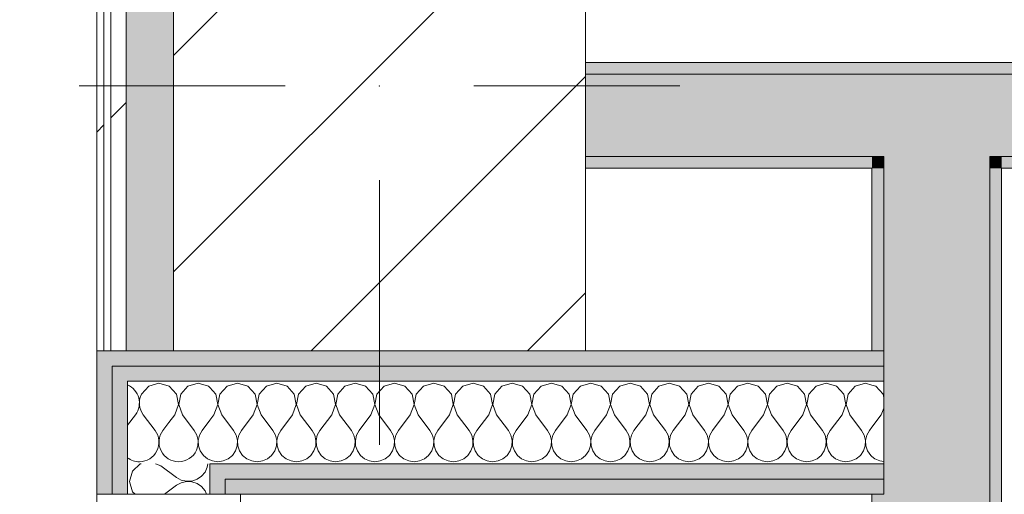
# Model space of a CAD drawing. Header units: millimetres. Extents: x -28277 to 305935, y -19284 to 4746.
# Tile 255 of 256: x 190130 to 190966, y -12561 to -12158. Entities that reach past the tile are written whole.
import ezdxf

# ---------------------------------------------------------------- set-up
doc = ezdxf.new("R2010")
doc.units = ezdxf.units.MM
doc.header["$MEASUREMENT"] = 0
doc.linetypes.add('Wipeout_Contour', pattern=[1000, 0, -1000])
for name, color, linetype in [('10_ESTR_Pilars', 7, 'Continuous'), ('12_FAÇ_Façana', 7, 'Continuous'), ('Nuevo_08_E_Envans secs', 7, 'Continuous'), ('Nuevo_Puertas Archicad', 7, 'Continuous')]:
    doc.layers.add(name, color=color, linetype=linetype)
for name, color, linetype, lineweight in [('10_ESTR_Pilars_Pluma_Nº__20', 1, 'Continuous', 5), ('10_ESTR_Pilars_Pluma_Nº__28', 7, 'Continuous', 20), ('10_ESTR_Pilars_Pluma_Nº__42', 8, 'Continuous', 25), ('12_FAÇ_Façana_Pluma_Nº__7', 7, 'Continuous', 5), ('Nuevo_08_E_Envans secs_Pluma_Nº__1', 7, 'Continuous', 5), ('Nuevo_08_E_Envans secs_Pluma_Nº__20', 1, 'Continuous', 5), ('Nuevo_12_FAÇ_Façana_Pluma_Nº__1', 7, 'Continuous', 5), ('Nuevo_Puertas Archicad_Pluma_Nº__1', 7, 'Continuous', 5), ('Nuevo_Puertas Archicad_Pluma_Nº__20', 1, 'Continuous', 5)]:
    doc.layers.add(name, color=color, linetype=linetype, lineweight=lineweight)
for name, color, linetype, lineweight, true_color in [('12_FAÇ_Façana_Pluma_Nº__102', 7, 'Continuous', 5, 0xcccccc), ('12_FAÇ_Façana_Pluma_Nº__176', 7, 'Continuous', 15, 0x93a0c6), ('Nuevo_08_E_Envans secs_Pluma_Nº__102', 7, 'Continuous', 5, 0xcccccc), ('Nuevo_08_E_Envans secs_Pluma_Nº__171', 171, 'Continuous', 13, 0xaaaaff), ('Nuevo_08_E_Envans secs_Pluma_Nº__177', 7, 'Continuous', 15, 0xf7e046), ('Nuevo_Puertas Archicad_Pluma_Nº__3', 7, 'Continuous', 5, 0xa4a4a4)]:
    doc.layers.add(name, color=color, linetype=linetype, lineweight=lineweight, true_color=true_color)
pattern_1 = [(45, (184431.64, 0), (-367.696, 367.696), [390, -130]), (45, (184431.64, 367.7), (-367.696, 367.696), [390, -130])]

# ---------------------------------------------------------------- blocks, each defined once
blk = doc.blocks.new('Muro_108_7', base_point=(190853.75, -16633.98))
at = {"layer": '12_FAÇ_Façana_Pluma_Nº__102', "linetype": 'Continuous', "lineweight": 0, "true_color": 0xe5e5e5}
for points in [[(190863.75, -12283.98), (190953.75, -12283.98), (190953.75, -12273.98), (190863.75, -12273.98)], [(190953.75, -16633.98), (190953.75, -12283.98), (190863.75, -12283.98), (190863.75, -16633.98)]]:
    blk.add_hatch(color=254, dxfattribs=at).paths.add_polyline_path(points)
at = {"layer": '12_FAÇ_Façana_Pluma_Nº__176', "linetype": 'Continuous', "lineweight": 0, "true_color": 0x495063}
for points in [[(190863.75, -12438.98), (190863.75, -12283.98), (190853.75, -12283.98), (190853.75, -12438.98)], [(190963.75, -16633.98), (190963.75, -12283.98), (190953.75, -12283.98), (190953.75, -16633.98)], [(190853.75, -12560.98), (190853.75, -14316.98), (190863.75, -14316.98), (190863.75, -12560.98)]]:
    blk.add_hatch(color=251, dxfattribs=at).paths.add_polyline_path(points)
at = {"layer": '12_FAÇ_Façana_Pluma_Nº__7', "color": 7, "linetype": 'Continuous', "lineweight": 5}
for p, q in [((190863.75, -12273.98), (190863.75, -12283.98)), ((190953.75, -12283.98), (190953.75, -12273.98)), ((190863.75, -12283.98), (190863.75, -12438.98)), ((190953.75, -16633.98), (190953.75, -12283.98)), ((190863.75, -12451.98), (190863.75, -12438.98)), ((190863.75, -12464.98), (190863.75, -12451.98)), ((190863.75, -12534.98), (190863.75, -12464.98)), ((190863.75, -12547.98), (190863.75, -12534.98)), ((190863.75, -12560.98), (190863.75, -12547.98))]:
    blk.add_line(p, q, dxfattribs=at)
at = {"layer": '12_FAÇ_Façana_Pluma_Nº__7', "color": 7, "linetype": 'Continuous', "lineweight": 5, "flags": 128}
for points in [[(190853.75, -12283.98), (190853.75, -12438.98)], [(190963.75, -16633.98), (190963.75, -12283.98)], [(190853.75, -12560.98), (190853.75, -14316.98)]]:
    blk.add_lwpolyline(points, dxfattribs=at)
at = {"layer": 'Nuevo_12_FAÇ_Façana_Pluma_Nº__1', "color": 7, "linetype": 'Continuous', "lineweight": 5}
for p, q in [((190863.75, -12438.98), (190853.75, -12438.98)), ((190853.75, -12560.98), (190863.75, -12560.98))]:
    blk.add_line(p, q, dxfattribs=at)
blk = doc.blocks.new('Muro_112_7', base_point=(191213.75, -12193.98))
at = {"layer": '12_FAÇ_Façana_Pluma_Nº__102', "linetype": 'Continuous', "lineweight": 0, "true_color": 0xe5e5e5}
for points in [[(190863.75, -12203.98), (190610.53, -12203.98), (190610.53, -12273.98), (190863.75, -12273.98)], [(190863.75, -12273.98), (190953.75, -12273.98), (190953.75, -12203.98), (190863.75, -12203.98)], [(191133.75, -12203.98), (190953.75, -12203.98), (190953.75, -12273.98), (191133.75, -12273.98)]]:
    blk.add_hatch(color=254, dxfattribs=at).paths.add_polyline_path(points)
at = {"layer": '12_FAÇ_Façana_Pluma_Nº__176', "linetype": 'Continuous', "lineweight": 0, "true_color": 0x495063}
for points in [[(191123.75, -12193.98), (190610.53, -12193.98), (190610.53, -12203.98), (191123.75, -12203.98)], [(190853.75, -12273.98), (190610.53, -12273.98), (190610.53, -12283.98), (190853.75, -12283.98)], [(190853.75, -12283.98), (190863.75, -12283.98), (190863.75, -12273.98), (190853.75, -12273.98)], [(190953.75, -12283.98), (190963.75, -12283.98), (190963.75, -12273.98), (190953.75, -12273.98)], [(191203.75, -12273.98), (190963.75, -12273.98), (190963.75, -12283.98), (191203.75, -12283.98)]]:
    blk.add_hatch(color=251, dxfattribs=at).paths.add_polyline_path(points)
at = {"layer": '12_FAÇ_Façana_Pluma_Nº__7', "color": 7, "linetype": 'Continuous', "lineweight": 5}
for p, q in [((190863.75, -12203.98), (190610.53, -12203.98)), ((190953.75, -12203.98), (190863.75, -12203.98)), ((191123.75, -12203.98), (190953.75, -12203.98)), ((191123.75, -12203.98), (191133.75, -12203.98)), ((190610.53, -12273.98), (190863.75, -12273.98)), ((190863.75, -12273.98), (190863.75, -12283.98)), ((190953.75, -12283.98), (190953.75, -12273.98)), ((190953.75, -12273.98), (191133.75, -12273.98)), ((191133.75, -12273.98), (191203.75, -12273.98))]:
    blk.add_line(p, q, dxfattribs=at)
at = {"layer": '12_FAÇ_Façana_Pluma_Nº__7', "color": 7, "linetype": 'Continuous', "lineweight": 5, "flags": 128}
for points in [[(191123.75, -12193.98), (190610.53, -12193.98)], [(190610.53, -12283.98), (190853.75, -12283.98)], [(190963.75, -12283.98), (191203.75, -12283.98)]]:
    blk.add_lwpolyline(points, dxfattribs=at)
blk = doc.blocks.new('*X366', base_point=(184431.64, 0))
at = {"layer": 'Nuevo_08_E_Envans secs_Pluma_Nº__102', "linetype": 'Continuous', "lineweight": 5, "true_color": 0xcccccc}
blk.add_hatch(color=254, dxfattribs=at).paths.add_polyline_path([(190220.53, -12044.98), (190260.53, -12044.98), (190260.53, -12031.98), (190220.53, -12031.98)])
blk = doc.blocks.new('*X367', base_point=(184431.64, 0))
at = {"layer": 'Nuevo_08_E_Envans secs_Pluma_Nº__102', "linetype": 'Continuous', "lineweight": 5, "true_color": 0xcccccc}
blk.add_hatch(color=254, dxfattribs=at).paths.add_polyline_path([(190220.53, -12057.98), (190260.53, -12057.98), (190260.53, -12044.98), (190220.53, -12044.98)])
blk = doc.blocks.new('*X368', base_point=(184431.64, 0))
at = {"layer": 'Nuevo_08_E_Envans secs_Pluma_Nº__102', "linetype": 'Continuous', "lineweight": 5, "true_color": 0xcccccc}
blk.add_hatch(color=254, dxfattribs=at).paths.add_polyline_path([(190220.53, -12063.98), (190260.53, -12063.98), (190260.53, -12057.98), (190220.53, -12057.98)])
blk = doc.blocks.new('*X369', base_point=(184431.64, 0))
at = {"layer": 'Nuevo_08_E_Envans secs_Pluma_Nº__102', "linetype": 'Continuous', "lineweight": 5, "true_color": 0xcccccc}
blk.add_hatch(color=254, dxfattribs=at).paths.add_polyline_path([(190220.53, -12069.98), (190260.53, -12069.98), (190260.53, -12063.98), (190220.53, -12063.98)])
blk = doc.blocks.new('*X370', base_point=(184431.64, 0))
at = {"layer": 'Nuevo_08_E_Envans secs_Pluma_Nº__102', "linetype": 'Continuous', "lineweight": 5, "true_color": 0xcccccc}
blk.add_hatch(color=254, dxfattribs=at).paths.add_polyline_path([(190220.53, -11988.98), (190220.53, -12438.98), (190260.53, -12438.98), (190260.53, -11988.98)])
blk = doc.blocks.new('Muro_123_7', base_point=(190260.53, -11988.98))
at = {"layer": 'Nuevo_08_E_Envans secs', "color": 7, "lineweight": 20}
for name in ['*X366', '*X367', '*X368']:
    blk.add_blockref(name, (184431.64, 0), dxfattribs=at)
at = {"color": 254, "linetype": 'Wipeout_Contour', "lineweight": 0, "ltscale": 762361.741853}
blk.add_wipeout([(190195.53, -11988.98), (190195.53, -12438.98), (190201.53, -12438.98), (190201.53, -11988.98)], dxfattribs=at).dxf.layer = 'Nuevo_08_E_Envans secs'
at = {"layer": 'Nuevo_08_E_Envans secs_Pluma_Nº__171', "linetype": 'Continuous', "lineweight": 13, "true_color": 0xaaaaff}
h = blk.add_hatch(dxfattribs=at)
h.set_pattern_fill('Panellat_HPL_0007', color=161, style=0, pattern_type=2)
h.set_pattern_definition(pattern_1)
h.paths.add_polyline_path([(190195.53, -11988.98), (190195.53, -12438.98), (190201.53, -12438.98), (190201.53, -11988.98)])
at = {"layer": 'Nuevo_08_E_Envans secs_Pluma_Nº__1', "color": 7, "linetype": 'Continuous', "lineweight": 5}
for p, q in [((190201.53, -11988.98), (190201.53, -12438.98)), ((190201.53, -12063.98), (190201.53, -12069.98))]:
    blk.add_line(p, q, dxfattribs=at)
at = {"layer": 'Nuevo_08_E_Envans secs_Pluma_Nº__1', "color": 7, "linetype": 'Continuous', "lineweight": 5, "flags": 128}
for points in [[(190195.53, -11988.98), (190195.53, -12438.98)], [(190195.53, -11988.98), (190201.53, -11988.98)], [(190195.53, -12438.98), (190201.53, -12438.98)]]:
    blk.add_lwpolyline(points, dxfattribs=at)
at = {"color": 254, "linetype": 'Wipeout_Contour', "lineweight": 0, "ltscale": 762384.113133}
blk.add_wipeout([(190207.53, -12063.98), (190220.53, -12063.98), (190220.53, -12057.98), (190207.53, -12057.98)], dxfattribs=at).dxf.layer = 'Nuevo_08_E_Envans secs'
at = {"layer": 'Nuevo_08_E_Envans secs_Pluma_Nº__177', "linetype": 'Continuous', "lineweight": 15, "true_color": 0xf7e046}
h = blk.add_hatch(dxfattribs=at)
h.set_pattern_fill('Panellat_HPL_0007', color=53, style=0, pattern_type=2)
h.set_pattern_definition(pattern_1)
h.paths.add_polyline_path([(190207.53, -12063.98), (190220.53, -12063.98), (190220.53, -12057.98), (190207.53, -12057.98)])
at = {"layer": 'Nuevo_08_E_Envans secs', "color": 7, "lineweight": 20}
blk.add_blockref('*X369', (184431.64, 0), dxfattribs=at)
at = {"color": 254, "linetype": 'Wipeout_Contour', "lineweight": 0, "ltscale": 762385.632236}
blk.add_wipeout([(190207.53, -12069.98), (190220.53, -12069.98), (190220.53, -12063.98), (190207.53, -12063.98)], dxfattribs=at).dxf.layer = 'Nuevo_08_E_Envans secs'
at = {"layer": 'Nuevo_08_E_Envans secs_Pluma_Nº__177', "linetype": 'Continuous', "lineweight": 15, "true_color": 0xf7e046}
h = blk.add_hatch(dxfattribs=at)
h.set_pattern_fill('Panellat_HPL_0007', color=53, style=0, pattern_type=2)
h.set_pattern_definition(pattern_1)
h.paths.add_polyline_path([(190207.53, -12069.98), (190220.53, -12069.98), (190220.53, -12063.98), (190207.53, -12063.98)])
at = {"color": 254, "linetype": 'Wipeout_Contour', "lineweight": 0, "ltscale": 762423.61438}
blk.add_wipeout([(190207.53, -11988.98), (190207.53, -12438.98), (190220.53, -12438.98), (190220.53, -11988.98)], dxfattribs=at).dxf.layer = 'Nuevo_08_E_Envans secs'
at = {"layer": 'Nuevo_08_E_Envans secs_Pluma_Nº__177', "linetype": 'Continuous', "lineweight": 15, "true_color": 0xf7e046}
h = blk.add_hatch(dxfattribs=at)
h.set_pattern_fill('Panellat_HPL_0007', color=53, style=0, pattern_type=2)
h.set_pattern_definition(pattern_1)
h.paths.add_polyline_path([(190207.53, -11988.98), (190207.53, -12438.98), (190220.53, -12438.98), (190220.53, -11988.98)])
at = {"layer": 'Nuevo_08_E_Envans secs_Pluma_Nº__1', "color": 7, "linetype": 'Continuous', "lineweight": 5}
for p, q in [((190207.53, -11988.98), (190207.53, -12438.98)), ((190220.53, -11988.98), (190220.53, -12438.98)), ((190220.53, -12031.98), (190220.53, -12044.98)), ((190220.53, -12044.98), (190220.53, -12057.98)), ((190207.53, -12057.98), (190207.53, -12063.98)), ((190207.53, -12063.98), (190207.53, -12069.98)), ((190220.53, -12057.98), (190220.53, -12063.98)), ((190220.53, -12063.98), (190220.53, -12069.98))]:
    blk.add_line(p, q, dxfattribs=at)
at = {"layer": 'Nuevo_08_E_Envans secs_Pluma_Nº__1', "color": 7, "linetype": 'Continuous', "lineweight": 5, "flags": 128}
for points in [[(190201.53, -11988.98), (190207.53, -11988.98)], [(190207.53, -11988.98), (190220.53, -11988.98)], [(190220.53, -11988.98), (190260.53, -11988.98)], [(190201.53, -12438.98), (190207.53, -12438.98)], [(190207.53, -12438.98), (190220.53, -12438.98)], [(190220.53, -12438.98), (190260.53, -12438.98)]]:
    blk.add_lwpolyline(points, dxfattribs=at)
at = {"layer": 'Nuevo_08_E_Envans secs', "color": 7, "lineweight": 20}
blk.add_blockref('*X370', (184431.64, 0), dxfattribs=at)
blk = doc.blocks.new('*X733', base_point=(184431.64, 0))
at = {"layer": 'Nuevo_08_E_Envans secs_Pluma_Nº__102', "color": 254, "linetype": 'Continuous', "lineweight": 5, "true_color": 0xcccccc}
for p, q in [((190228.31, -12493.31), (190221.53, -12502.34)), ((190234.98, -12493.31), (190244.98, -12506.64)), ((190256.6, -12500.04), (190251.64, -12506.64))]:
    blk.add_line(p, q, dxfattribs=at)
for centre, start, end in [((190214.98, -12483.31), 323.1301, 66.83006), ((190248.31, -12483.31), 155.98835, 216.8699), ((190231.64, -12516.64), 270, 36.8699), ((190264.98, -12516.64), 143.1301, 270), ((190264.98, -12516.64), 270, 335.4218), ((190231.64, -12516.64), 232.66024, 270)]:
    blk.add_arc(centre, 16.67, start, end, dxfattribs=at)
blk = doc.blocks.new('*X734', base_point=(184431.64, 0))
at = {"layer": 'Nuevo_08_E_Envans secs_Pluma_Nº__102', "color": 254, "linetype": 'Continuous', "lineweight": 5, "true_color": 0xcccccc}
for p, q in [((190857.07, -12469.13), (190853.75, -12468.19)), ((190863.22, -12475.86), (190857.07, -12469.13)), ((190863.75, -12478.67), (190863.22, -12475.86)), ((190861.64, -12493.31), (190863.75, -12487.83)), ((190861.64, -12493.31), (190853.75, -12503.83)), ((190853.75, -12528.78), (190856.21, -12530.82)), ((190856.21, -12530.82), (190860.42, -12532.67)), ((190860.42, -12532.67), (190863.75, -12533.14))]:
    blk.add_line(p, q, dxfattribs=at)
blk = doc.blocks.new('*X735', base_point=(184431.64, 0))
at = {"layer": 'Nuevo_08_E_Envans secs_Pluma_Nº__102', "color": 254, "linetype": 'Continuous', "lineweight": 5, "true_color": 0xcccccc}
for p, q in [((190296.55, -12475.86), (190291.53, -12470.37)), ((190306.21, -12469.13), (190300.07, -12475.86)), ((190314.98, -12466.64), (190306.21, -12469.13)), ((190323.74, -12469.13), (190314.98, -12466.64)), ((190329.88, -12475.86), (190323.74, -12469.13)), ((190339.55, -12469.13), (190333.4, -12475.86)), ((190348.31, -12466.64), (190339.55, -12469.13)), ((190357.07, -12469.13), (190348.31, -12466.64)), ((190363.22, -12475.86), (190357.07, -12469.13)), ((190372.88, -12469.13), (190366.74, -12475.86)), ((190381.64, -12466.64), (190372.88, -12469.13)), ((190390.41, -12469.13), (190381.64, -12466.64)), ((190396.55, -12475.86), (190390.41, -12469.13)), ((190406.21, -12469.13), (190400.07, -12475.86)), ((190414.98, -12466.64), (190406.21, -12469.13)), ((190423.74, -12469.13), (190414.98, -12466.64)), ((190429.88, -12475.86), (190423.74, -12469.13)), ((190439.55, -12469.13), (190433.4, -12475.86)), ((190448.31, -12466.64), (190439.55, -12469.13)), ((190457.07, -12469.13), (190448.31, -12466.64)), ((190463.22, -12475.86), (190457.07, -12469.13)), ((190472.88, -12469.13), (190466.74, -12475.86)), ((190481.64, -12466.64), (190472.88, -12469.13)), ((190490.41, -12469.13), (190481.64, -12466.64)), ((190496.55, -12475.86), (190490.41, -12469.13)), ((190506.21, -12469.13), (190500.07, -12475.86)), ((190514.98, -12466.64), (190506.21, -12469.13)), ((190523.74, -12469.13), (190514.98, -12466.64)), ((190529.88, -12475.86), (190523.74, -12469.13)), ((190539.55, -12469.13), (190533.4, -12475.86)), ((190548.31, -12466.64), (190539.55, -12469.13)), ((190557.07, -12469.13), (190548.31, -12466.64)), ((190563.22, -12475.86), (190557.07, -12469.13)), ((190572.88, -12469.13), (190566.74, -12475.86)), ((190581.64, -12466.64), (190572.88, -12469.13)), ((190590.41, -12469.13), (190581.64, -12466.64)), ((190596.55, -12475.86), (190590.41, -12469.13)), ((190606.21, -12469.13), (190600.07, -12475.86)), ((190614.98, -12466.64), (190606.21, -12469.13)), ((190623.74, -12469.13), (190614.98, -12466.64)), ((190629.88, -12475.86), (190623.74, -12469.13)), ((190639.55, -12469.13), (190633.4, -12475.86)), ((190648.31, -12466.64), (190639.55, -12469.13)), ((190657.07, -12469.13), (190648.31, -12466.64)), ((190663.22, -12475.86), (190657.07, -12469.13)), ((190672.88, -12469.13), (190666.74, -12475.86)), ((190681.64, -12466.64), (190672.88, -12469.13)), ((190690.41, -12469.13), (190681.64, -12466.64)), ((190696.55, -12475.86), (190690.41, -12469.13)), ((190706.21, -12469.13), (190700.07, -12475.86)), ((190714.98, -12466.64), (190706.21, -12469.13)), ((190723.74, -12469.13), (190714.98, -12466.64)), ((190729.88, -12475.86), (190723.74, -12469.13)), ((190739.55, -12469.13), (190733.4, -12475.86)), ((190748.31, -12466.64), (190739.55, -12469.13)), ((190757.07, -12469.13), (190748.31, -12466.64)), ((190763.22, -12475.86), (190757.07, -12469.13)), ((190772.88, -12469.13), (190766.74, -12475.86)), ((190781.64, -12466.64), (190772.88, -12469.13)), ((190790.41, -12469.13), (190781.64, -12466.64)), ((190796.55, -12475.86), (190790.41, -12469.13)), ((190806.21, -12469.13), (190800.07, -12475.86)), ((190814.98, -12466.64), (190806.21, -12469.13)), ((190823.74, -12469.13), (190814.98, -12466.64)), ((190829.88, -12475.86), (190823.74, -12469.13)), ((190839.55, -12469.13), (190833.4, -12475.86)), ((190848.31, -12466.64), (190839.55, -12469.13)), ((190853.75, -12468.19), (190848.31, -12466.64)), ((190298.24, -12484.81), (190296.55, -12475.86)), ((190300.07, -12475.86), (190298.38, -12484.81)), ((190331.58, -12484.81), (190329.88, -12475.86)), ((190333.4, -12475.86), (190331.71, -12484.81)), ((190364.91, -12484.81), (190363.22, -12475.86)), ((190366.74, -12475.86), (190365.04, -12484.81)), ((190398.24, -12484.81), (190396.55, -12475.86)), ((190400.07, -12475.86), (190398.38, -12484.81)), ((190431.58, -12484.81), (190429.88, -12475.86)), ((190433.4, -12475.86), (190431.71, -12484.81)), ((190464.91, -12484.81), (190463.22, -12475.86)), ((190466.74, -12475.86), (190465.04, -12484.81)), ((190498.24, -12484.81), (190496.55, -12475.86)), ((190500.07, -12475.86), (190498.38, -12484.81)), ((190531.58, -12484.81), (190529.88, -12475.86)), ((190533.4, -12475.86), (190531.71, -12484.81)), ((190564.91, -12484.81), (190563.22, -12475.86)), ((190566.74, -12475.86), (190565.04, -12484.81)), ((190598.24, -12484.81), (190596.55, -12475.86)), ((190600.07, -12475.86), (190598.38, -12484.81)), ((190631.58, -12484.81), (190629.88, -12475.86)), ((190633.4, -12475.86), (190631.71, -12484.81)), ((190664.91, -12484.81), (190663.22, -12475.86)), ((190666.74, -12475.86), (190665.04, -12484.81)), ((190698.24, -12484.81), (190696.55, -12475.86)), ((190700.07, -12475.86), (190698.38, -12484.81)), ((190731.58, -12484.81), (190729.88, -12475.86)), ((190733.4, -12475.86), (190731.71, -12484.81)), ((190764.91, -12484.81), (190763.22, -12475.86)), ((190766.74, -12475.86), (190765.04, -12484.81)), ((190798.24, -12484.81), (190796.55, -12475.86)), ((190800.07, -12475.86), (190798.38, -12484.81)), ((190831.58, -12484.81), (190829.88, -12475.86)), ((190833.4, -12475.86), (190831.71, -12484.81)), ((190294.98, -12493.31), (190298.24, -12484.81)), ((190298.38, -12484.81), (190301.64, -12493.31)), ((190328.31, -12493.31), (190331.58, -12484.81)), ((190331.71, -12484.81), (190334.98, -12493.31)), ((190361.64, -12493.31), (190364.91, -12484.81)), ((190365.04, -12484.81), (190368.31, -12493.31)), ((190394.98, -12493.31), (190398.24, -12484.81)), ((190398.38, -12484.81), (190401.64, -12493.31)), ((190428.31, -12493.31), (190431.58, -12484.81)), ((190431.71, -12484.81), (190434.98, -12493.31)), ((190461.64, -12493.31), (190464.91, -12484.81)), ((190465.04, -12484.81), (190468.31, -12493.31)), ((190494.98, -12493.31), (190498.24, -12484.81)), ((190498.38, -12484.81), (190501.64, -12493.31)), ((190528.31, -12493.31), (190531.58, -12484.81)), ((190531.71, -12484.81), (190534.98, -12493.31)), ((190561.64, -12493.31), (190564.91, -12484.81)), ((190565.04, -12484.81), (190568.31, -12493.31)), ((190594.98, -12493.31), (190598.24, -12484.81)), ((190598.38, -12484.81), (190601.64, -12493.31)), ((190628.31, -12493.31), (190631.58, -12484.81)), ((190631.71, -12484.81), (190634.98, -12493.31)), ((190661.64, -12493.31), (190664.91, -12484.81)), ((190665.04, -12484.81), (190668.31, -12493.31)), ((190694.98, -12493.31), (190698.24, -12484.81)), ((190698.38, -12484.81), (190701.64, -12493.31)), ((190728.31, -12493.31), (190731.58, -12484.81)), ((190731.71, -12484.81), (190734.98, -12493.31)), ((190761.64, -12493.31), (190764.91, -12484.81)), ((190765.04, -12484.81), (190768.31, -12493.31)), ((190794.98, -12493.31), (190798.24, -12484.81)), ((190798.38, -12484.81), (190801.64, -12493.31)), ((190828.31, -12493.31), (190831.58, -12484.81)), ((190831.71, -12484.81), (190834.98, -12493.31)), ((190294.98, -12493.31), (190291.53, -12497.9)), ((190301.64, -12493.31), (190311.64, -12506.64)), ((190328.31, -12493.31), (190318.31, -12506.64)), ((190334.98, -12493.31), (190344.98, -12506.64)), ((190361.64, -12493.31), (190351.64, -12506.64)), ((190368.31, -12493.31), (190378.31, -12506.64)), ((190394.98, -12493.31), (190384.98, -12506.64)), ((190401.64, -12493.31), (190411.64, -12506.64)), ((190428.31, -12493.31), (190418.31, -12506.64)), ((190434.98, -12493.31), (190444.98, -12506.64)), ((190461.64, -12493.31), (190451.64, -12506.64)), ((190468.31, -12493.31), (190478.31, -12506.64)), ((190494.98, -12493.31), (190484.98, -12506.64)), ((190501.64, -12493.31), (190511.64, -12506.64)), ((190528.31, -12493.31), (190518.31, -12506.64)), ((190534.98, -12493.31), (190544.98, -12506.64)), ((190561.64, -12493.31), (190551.64, -12506.64)), ((190568.31, -12493.31), (190578.31, -12506.64)), ((190594.98, -12493.31), (190584.98, -12506.64)), ((190601.64, -12493.31), (190611.64, -12506.64)), ((190628.31, -12493.31), (190618.31, -12506.64)), ((190634.98, -12493.31), (190644.98, -12506.64)), ((190661.64, -12493.31), (190651.64, -12506.64)), ((190668.31, -12493.31), (190678.31, -12506.64)), ((190694.98, -12493.31), (190684.98, -12506.64)), ((190701.64, -12493.31), (190711.64, -12506.64)), ((190728.31, -12493.31), (190718.31, -12506.64)), ((190734.98, -12493.31), (190744.98, -12506.64)), ((190761.64, -12493.31), (190751.64, -12506.64)), ((190768.31, -12493.31), (190778.31, -12506.64)), ((190794.98, -12493.31), (190784.98, -12506.64)), ((190801.64, -12493.31), (190811.64, -12506.64)), ((190828.31, -12493.31), (190818.31, -12506.64)), ((190834.98, -12493.31), (190844.98, -12506.64)), ((190313.87, -12510.67), (190311.64, -12506.64)), ((190318.31, -12506.64), (190316.08, -12510.67)), ((190347.2, -12510.67), (190344.98, -12506.64)), ((190351.64, -12506.64), (190349.42, -12510.67)), ((190380.54, -12510.67), (190378.31, -12506.64)), ((190384.98, -12506.64), (190382.75, -12510.67)), ((190413.87, -12510.67), (190411.64, -12506.64)), ((190418.31, -12506.64), (190416.08, -12510.67)), ((190447.2, -12510.67), (190444.98, -12506.64)), ((190451.64, -12506.64), (190449.42, -12510.67)), ((190480.54, -12510.67), (190478.31, -12506.64)), ((190484.98, -12506.64), (190482.75, -12510.67)), ((190513.87, -12510.67), (190511.64, -12506.64)), ((190518.31, -12506.64), (190516.08, -12510.67)), ((190547.2, -12510.67), (190544.98, -12506.64)), ((190551.64, -12506.64), (190549.42, -12510.67)), ((190580.54, -12510.67), (190578.31, -12506.64)), ((190584.98, -12506.64), (190582.75, -12510.67)), ((190613.87, -12510.67), (190611.64, -12506.64)), ((190618.31, -12506.64), (190616.08, -12510.67)), ((190647.2, -12510.67), (190644.98, -12506.64)), ((190651.64, -12506.64), (190649.42, -12510.67)), ((190680.54, -12510.67), (190678.31, -12506.64)), ((190684.98, -12506.64), (190682.75, -12510.67)), ((190713.87, -12510.67), (190711.64, -12506.64)), ((190718.31, -12506.64), (190716.08, -12510.67)), ((190747.2, -12510.67), (190744.98, -12506.64)), ((190751.64, -12506.64), (190749.42, -12510.67)), ((190780.54, -12510.67), (190778.31, -12506.64)), ((190784.98, -12506.64), (190782.75, -12510.67)), ((190813.87, -12510.67), (190811.64, -12506.64)), ((190818.31, -12506.64), (190816.08, -12510.67)), ((190847.2, -12510.67), (190844.98, -12506.64)), ((190851.64, -12506.64), (190849.42, -12510.67)), ((190853.75, -12503.83), (190851.64, -12506.64)), ((190314.91, -12515.15), (190313.87, -12510.67)), ((190314.69, -12519.74), (190314.91, -12515.15)), ((190316.08, -12510.67), (190315.04, -12515.15)), ((190315.04, -12515.15), (190315.27, -12519.74)), ((190348.24, -12515.15), (190347.2, -12510.67)), ((190348.02, -12519.74), (190348.24, -12515.15)), ((190349.42, -12510.67), (190348.38, -12515.15)), ((190348.38, -12515.15), (190348.6, -12519.74)), ((190381.58, -12515.15), (190380.54, -12510.67)), ((190381.35, -12519.74), (190381.58, -12515.15)), ((190382.75, -12510.67), (190381.71, -12515.15)), ((190381.71, -12515.15), (190381.93, -12519.74)), ((190414.91, -12515.15), (190413.87, -12510.67)), ((190414.69, -12519.74), (190414.91, -12515.15)), ((190416.08, -12510.67), (190415.04, -12515.15)), ((190415.04, -12515.15), (190415.27, -12519.74)), ((190448.24, -12515.15), (190447.2, -12510.67)), ((190448.02, -12519.74), (190448.24, -12515.15)), ((190449.42, -12510.67), (190448.38, -12515.15)), ((190448.38, -12515.15), (190448.6, -12519.74)), ((190481.58, -12515.15), (190480.54, -12510.67)), ((190481.35, -12519.74), (190481.58, -12515.15)), ((190482.75, -12510.67), (190481.71, -12515.15)), ((190481.71, -12515.15), (190481.93, -12519.74)), ((190514.91, -12515.15), (190513.87, -12510.67)), ((190514.69, -12519.74), (190514.91, -12515.15)), ((190516.08, -12510.67), (190515.04, -12515.15)), ((190515.04, -12515.15), (190515.27, -12519.74)), ((190548.24, -12515.15), (190547.2, -12510.67)), ((190548.02, -12519.74), (190548.24, -12515.15)), ((190549.42, -12510.67), (190548.38, -12515.15)), ((190548.38, -12515.15), (190548.6, -12519.74)), ((190581.58, -12515.15), (190580.54, -12510.67)), ((190581.35, -12519.74), (190581.58, -12515.15)), ((190582.75, -12510.67), (190581.71, -12515.15)), ((190581.71, -12515.15), (190581.93, -12519.74)), ((190614.91, -12515.15), (190613.87, -12510.67)), ((190614.69, -12519.74), (190614.91, -12515.15)), ((190616.08, -12510.67), (190615.04, -12515.15)), ((190615.04, -12515.15), (190615.27, -12519.74)), ((190648.24, -12515.15), (190647.2, -12510.67)), ((190648.02, -12519.74), (190648.24, -12515.15)), ((190649.42, -12510.67), (190648.38, -12515.15)), ((190648.38, -12515.15), (190648.6, -12519.74)), ((190681.58, -12515.15), (190680.54, -12510.67)), ((190681.35, -12519.74), (190681.58, -12515.15)), ((190682.75, -12510.67), (190681.71, -12515.15)), ((190681.71, -12515.15), (190681.93, -12519.74)), ((190714.91, -12515.15), (190713.87, -12510.67)), ((190714.69, -12519.74), (190714.91, -12515.15)), ((190716.08, -12510.67), (190715.04, -12515.15)), ((190715.04, -12515.15), (190715.27, -12519.74)), ((190748.24, -12515.15), (190747.2, -12510.67)), ((190748.02, -12519.74), (190748.24, -12515.15)), ((190749.42, -12510.67), (190748.38, -12515.15)), ((190748.38, -12515.15), (190748.6, -12519.74)), ((190781.58, -12515.15), (190780.54, -12510.67)), ((190781.35, -12519.74), (190781.58, -12515.15)), ((190782.75, -12510.67), (190781.71, -12515.15)), ((190781.71, -12515.15), (190781.93, -12519.74)), ((190814.91, -12515.15), (190813.87, -12510.67)), ((190814.69, -12519.74), (190814.91, -12515.15)), ((190816.08, -12510.67), (190815.04, -12515.15)), ((190815.04, -12515.15), (190815.27, -12519.74)), ((190848.24, -12515.15), (190847.2, -12510.67)), ((190848.02, -12519.74), (190848.24, -12515.15)), ((190849.42, -12510.67), (190848.38, -12515.15)), ((190848.38, -12515.15), (190848.6, -12519.74)), ((190310.61, -12527.89), (190313.22, -12524.1)), ((190313.22, -12524.1), (190314.69, -12519.74)), ((190315.27, -12519.74), (190316.74, -12524.1)), ((190316.74, -12524.1), (190319.34, -12527.89)), ((190343.95, -12527.89), (190346.55, -12524.1)), ((190346.55, -12524.1), (190348.02, -12519.74)), ((190348.6, -12519.74), (190350.07, -12524.1)), ((190350.07, -12524.1), (190352.67, -12527.89)), ((190377.28, -12527.89), (190379.88, -12524.1)), ((190379.88, -12524.1), (190381.35, -12519.74)), ((190381.93, -12519.74), (190383.4, -12524.1)), ((190383.4, -12524.1), (190386.01, -12527.89)), ((190410.61, -12527.89), (190413.22, -12524.1)), ((190413.22, -12524.1), (190414.69, -12519.74)), ((190415.27, -12519.74), (190416.74, -12524.1)), ((190416.74, -12524.1), (190419.34, -12527.89)), ((190443.95, -12527.89), (190446.55, -12524.1)), ((190446.55, -12524.1), (190448.02, -12519.74)), ((190448.6, -12519.74), (190450.07, -12524.1)), ((190450.07, -12524.1), (190452.67, -12527.89)), ((190477.28, -12527.89), (190479.88, -12524.1)), ((190479.88, -12524.1), (190481.35, -12519.74)), ((190481.93, -12519.74), (190483.4, -12524.1)), ((190483.4, -12524.1), (190486.01, -12527.89)), ((190510.61, -12527.89), (190513.22, -12524.1)), ((190513.22, -12524.1), (190514.69, -12519.74)), ((190515.27, -12519.74), (190516.74, -12524.1)), ((190516.74, -12524.1), (190519.34, -12527.89)), ((190543.95, -12527.89), (190546.55, -12524.1)), ((190546.55, -12524.1), (190548.02, -12519.74)), ((190548.6, -12519.74), (190550.07, -12524.1)), ((190550.07, -12524.1), (190552.67, -12527.89)), ((190577.28, -12527.89), (190579.88, -12524.1)), ((190579.88, -12524.1), (190581.35, -12519.74)), ((190581.93, -12519.74), (190583.4, -12524.1)), ((190583.4, -12524.1), (190586.01, -12527.89)), ((190610.61, -12527.89), (190613.22, -12524.1)), ((190613.22, -12524.1), (190614.69, -12519.74)), ((190615.27, -12519.74), (190616.74, -12524.1)), ((190616.74, -12524.1), (190619.34, -12527.89)), ((190643.95, -12527.89), (190646.55, -12524.1)), ((190646.55, -12524.1), (190648.02, -12519.74)), ((190648.6, -12519.74), (190650.07, -12524.1)), ((190650.07, -12524.1), (190652.67, -12527.89)), ((190677.28, -12527.89), (190679.88, -12524.1)), ((190679.88, -12524.1), (190681.35, -12519.74)), ((190681.93, -12519.74), (190683.4, -12524.1)), ((190683.4, -12524.1), (190686.01, -12527.89)), ((190710.61, -12527.89), (190713.22, -12524.1)), ((190713.22, -12524.1), (190714.69, -12519.74)), ((190715.27, -12519.74), (190716.74, -12524.1)), ((190716.74, -12524.1), (190719.34, -12527.89)), ((190743.95, -12527.89), (190746.55, -12524.1)), ((190746.55, -12524.1), (190748.02, -12519.74)), ((190748.6, -12519.74), (190750.07, -12524.1)), ((190750.07, -12524.1), (190752.67, -12527.89)), ((190777.28, -12527.89), (190779.88, -12524.1)), ((190779.88, -12524.1), (190781.35, -12519.74)), ((190781.93, -12519.74), (190783.4, -12524.1)), ((190783.4, -12524.1), (190786.01, -12527.89)), ((190810.61, -12527.89), (190813.22, -12524.1)), ((190813.22, -12524.1), (190814.69, -12519.74)), ((190815.27, -12519.74), (190816.74, -12524.1)), ((190816.74, -12524.1), (190819.34, -12527.89)), ((190843.95, -12527.89), (190846.55, -12524.1)), ((190846.55, -12524.1), (190848.02, -12519.74)), ((190848.6, -12519.74), (190850.07, -12524.1)), ((190850.07, -12524.1), (190852.67, -12527.89)), ((190291.53, -12531.7), (190293.76, -12532.67)), ((190293.76, -12532.67), (190298.31, -12533.31)), ((190298.31, -12533.31), (190302.86, -12532.67)), ((190302.86, -12532.67), (190307.07, -12530.82)), ((190307.07, -12530.82), (190310.61, -12527.89)), ((190319.34, -12527.89), (190322.88, -12530.82)), ((190322.88, -12530.82), (190327.09, -12532.67)), ((190327.09, -12532.67), (190331.64, -12533.31)), ((190331.64, -12533.31), (190336.2, -12532.67)), ((190336.2, -12532.67), (190340.41, -12530.82)), ((190340.41, -12530.82), (190343.95, -12527.89)), ((190352.67, -12527.89), (190356.21, -12530.82)), ((190356.21, -12530.82), (190360.42, -12532.67)), ((190360.42, -12532.67), (190364.98, -12533.31)), ((190364.98, -12533.31), (190369.53, -12532.67)), ((190369.53, -12532.67), (190373.74, -12530.82)), ((190373.74, -12530.82), (190377.28, -12527.89)), ((190386.01, -12527.89), (190389.55, -12530.82)), ((190389.55, -12530.82), (190393.76, -12532.67)), ((190393.76, -12532.67), (190398.31, -12533.31)), ((190398.31, -12533.31), (190402.86, -12532.67)), ((190402.86, -12532.67), (190407.07, -12530.82)), ((190407.07, -12530.82), (190410.61, -12527.89)), ((190419.34, -12527.89), (190422.88, -12530.82)), ((190422.88, -12530.82), (190427.09, -12532.67)), ((190427.09, -12532.67), (190431.64, -12533.31)), ((190431.64, -12533.31), (190436.2, -12532.67)), ((190436.2, -12532.67), (190440.41, -12530.82)), ((190440.41, -12530.82), (190443.95, -12527.89)), ((190452.67, -12527.89), (190456.21, -12530.82)), ((190456.21, -12530.82), (190460.42, -12532.67)), ((190460.42, -12532.67), (190464.98, -12533.31)), ((190464.98, -12533.31), (190469.53, -12532.67)), ((190469.53, -12532.67), (190473.74, -12530.82)), ((190473.74, -12530.82), (190477.28, -12527.89)), ((190486.01, -12527.89), (190489.55, -12530.82)), ((190489.55, -12530.82), (190493.76, -12532.67)), ((190493.76, -12532.67), (190498.31, -12533.31)), ((190498.31, -12533.31), (190502.86, -12532.67)), ((190502.86, -12532.67), (190507.07, -12530.82)), ((190507.07, -12530.82), (190510.61, -12527.89)), ((190519.34, -12527.89), (190522.88, -12530.82)), ((190522.88, -12530.82), (190527.09, -12532.67)), ((190527.09, -12532.67), (190531.64, -12533.31)), ((190531.64, -12533.31), (190536.2, -12532.67)), ((190536.2, -12532.67), (190540.41, -12530.82)), ((190540.41, -12530.82), (190543.95, -12527.89)), ((190552.67, -12527.89), (190556.21, -12530.82)), ((190556.21, -12530.82), (190560.42, -12532.67)), ((190560.42, -12532.67), (190564.98, -12533.31)), ((190564.98, -12533.31), (190569.53, -12532.67)), ((190569.53, -12532.67), (190573.74, -12530.82)), ((190573.74, -12530.82), (190577.28, -12527.89)), ((190586.01, -12527.89), (190589.55, -12530.82)), ((190589.55, -12530.82), (190593.76, -12532.67)), ((190593.76, -12532.67), (190598.31, -12533.31)), ((190598.31, -12533.31), (190602.86, -12532.67)), ((190602.86, -12532.67), (190607.07, -12530.82)), ((190607.07, -12530.82), (190610.61, -12527.89)), ((190619.34, -12527.89), (190622.88, -12530.82)), ((190622.88, -12530.82), (190627.09, -12532.67)), ((190627.09, -12532.67), (190631.64, -12533.31)), ((190631.64, -12533.31), (190636.2, -12532.67)), ((190636.2, -12532.67), (190640.41, -12530.82)), ((190640.41, -12530.82), (190643.95, -12527.89)), ((190652.67, -12527.89), (190656.21, -12530.82)), ((190656.21, -12530.82), (190660.42, -12532.67)), ((190660.42, -12532.67), (190664.98, -12533.31)), ((190664.98, -12533.31), (190669.53, -12532.67)), ((190669.53, -12532.67), (190673.74, -12530.82)), ((190673.74, -12530.82), (190677.28, -12527.89)), ((190686.01, -12527.89), (190689.55, -12530.82)), ((190689.55, -12530.82), (190693.76, -12532.67)), ((190693.76, -12532.67), (190698.31, -12533.31)), ((190698.31, -12533.31), (190702.86, -12532.67)), ((190702.86, -12532.67), (190707.07, -12530.82)), ((190707.07, -12530.82), (190710.61, -12527.89)), ((190719.34, -12527.89), (190722.88, -12530.82)), ((190722.88, -12530.82), (190727.09, -12532.67)), ((190727.09, -12532.67), (190731.64, -12533.31)), ((190731.64, -12533.31), (190736.2, -12532.67)), ((190736.2, -12532.67), (190740.41, -12530.82)), ((190740.41, -12530.82), (190743.95, -12527.89)), ((190752.67, -12527.89), (190756.21, -12530.82)), ((190756.21, -12530.82), (190760.42, -12532.67)), ((190760.42, -12532.67), (190764.98, -12533.31)), ((190764.98, -12533.31), (190769.53, -12532.67)), ((190769.53, -12532.67), (190773.74, -12530.82)), ((190773.74, -12530.82), (190777.28, -12527.89)), ((190786.01, -12527.89), (190789.55, -12530.82)), ((190789.55, -12530.82), (190793.76, -12532.67)), ((190793.76, -12532.67), (190798.31, -12533.31)), ((190798.31, -12533.31), (190802.86, -12532.67)), ((190802.86, -12532.67), (190807.07, -12530.82)), ((190807.07, -12530.82), (190810.61, -12527.89)), ((190819.34, -12527.89), (190822.88, -12530.82)), ((190822.88, -12530.82), (190827.09, -12532.67)), ((190827.09, -12532.67), (190831.64, -12533.31)), ((190831.64, -12533.31), (190836.2, -12532.67)), ((190836.2, -12532.67), (190840.41, -12530.82)), ((190840.41, -12530.82), (190843.95, -12527.89)), ((190852.67, -12527.89), (190853.75, -12528.78))]:
    blk.add_line(p, q, dxfattribs=at)
blk = doc.blocks.new('*X736', base_point=(184431.64, 0))
at = {"layer": 'Nuevo_08_E_Envans secs_Pluma_Nº__102', "color": 254, "linetype": 'Continuous', "lineweight": 5, "true_color": 0xcccccc}
for p, q in [((190239.55, -12469.13), (190233.4, -12475.86)), ((190248.31, -12466.64), (190239.55, -12469.13)), ((190257.07, -12469.13), (190248.31, -12466.64)), ((190263.22, -12475.86), (190257.07, -12469.13)), ((190272.88, -12469.13), (190266.74, -12475.86)), ((190281.64, -12466.64), (190272.88, -12469.13)), ((190290.41, -12469.13), (190281.64, -12466.64)), ((190291.53, -12470.37), (190290.41, -12469.13)), ((190233.4, -12475.86), (190233.25, -12476.69)), ((190264.91, -12484.81), (190263.22, -12475.86)), ((190266.74, -12475.86), (190265.04, -12484.81)), ((190261.64, -12493.31), (190264.91, -12484.81)), ((190265.04, -12484.81), (190268.31, -12493.31)), ((190261.64, -12493.31), (190256.6, -12500.04)), ((190268.31, -12493.31), (190278.31, -12506.64)), ((190291.53, -12497.9), (190284.98, -12506.64)), ((190280.54, -12510.67), (190278.31, -12506.64)), ((190284.98, -12506.64), (190282.75, -12510.67)), ((190281.58, -12515.15), (190280.54, -12510.67)), ((190281.35, -12519.74), (190281.58, -12515.15)), ((190282.75, -12510.67), (190281.71, -12515.15)), ((190281.71, -12515.15), (190281.93, -12519.74)), ((190280.08, -12523.52), (190281.35, -12519.74)), ((190281.93, -12519.74), (190283.4, -12524.1)), ((190283.4, -12524.1), (190286.01, -12527.89)), ((190286.01, -12527.89), (190289.55, -12530.82)), ((190289.55, -12530.82), (190291.53, -12531.7))]:
    blk.add_line(p, q, dxfattribs=at)
blk = doc.blocks.new('Muro_206_7', base_point=(190853.75, -12560.98))
at = {"layer": 'Nuevo_08_E_Envans secs_Pluma_Nº__20', "linetype": 'Continuous', "lineweight": 5}
for points in [[(190208.53, -12451.98), (190195.53, -12438.98), (190195.53, -12451.98)], [(190208.53, -12438.98), (190195.53, -12438.98), (190208.53, -12451.98)], [(190208.53, -12451.98), (190853.75, -12451.98), (190853.75, -12438.98), (190208.53, -12438.98)], [(190853.75, -12438.98), (190853.75, -12451.98), (190863.75, -12451.98), (190863.75, -12438.98)], [(190221.53, -12464.98), (190208.53, -12451.98), (190208.53, -12464.98)], [(190221.53, -12451.98), (190208.53, -12451.98), (190221.53, -12464.98)], [(190221.53, -12464.98), (190853.75, -12464.98), (190853.75, -12451.98), (190221.53, -12451.98)], [(190853.75, -12451.98), (190853.75, -12464.98), (190863.75, -12464.98), (190863.75, -12451.98)], [(190304.53, -12547.98), (190291.53, -12534.98), (190291.53, -12547.98)], [(190304.53, -12534.98), (190291.53, -12534.98), (190304.53, -12547.98)], [(190304.53, -12547.98), (190853.75, -12547.98), (190853.75, -12534.98), (190304.53, -12534.98)], [(190853.75, -12534.98), (190853.75, -12547.98), (190863.75, -12547.98), (190863.75, -12534.98)], [(190317.53, -12560.98), (190304.53, -12547.98), (190304.53, -12560.98)], [(190317.53, -12547.98), (190304.53, -12547.98), (190317.53, -12560.98)], [(190317.53, -12560.98), (190853.75, -12560.98), (190853.75, -12547.98), (190317.53, -12547.98)], [(190853.75, -12547.98), (190853.75, -12560.98), (190863.75, -12560.98), (190863.75, -12547.98)]]:
    blk.add_hatch(color=1, dxfattribs=at).paths.add_polyline_path(points)
at = {"layer": '12_FAÇ_Façana_Pluma_Nº__7', "color": 7, "linetype": 'Continuous', "lineweight": 5}
for p, q in [((190863.75, -12451.98), (190863.75, -12438.98)), ((190863.75, -12464.98), (190863.75, -12451.98)), ((190863.75, -12534.98), (190863.75, -12464.98)), ((190863.75, -12547.98), (190863.75, -12534.98)), ((190863.75, -12560.98), (190863.75, -12547.98))]:
    blk.add_line(p, q, dxfattribs=at)
at = {"layer": 'Nuevo_08_E_Envans secs_Pluma_Nº__1', "color": 7, "linetype": 'Continuous', "lineweight": 5}
for p, q in [((190221.53, -12451.98), (190208.53, -12451.98)), ((190853.75, -12451.98), (190221.53, -12451.98)), ((190221.53, -12464.98), (190221.53, -12534.98)), ((190291.53, -12464.98), (190221.53, -12464.98)), ((190853.75, -12464.98), (190291.53, -12464.98)), ((190291.53, -12534.98), (190291.53, -12547.98)), ((190304.53, -12534.98), (190291.53, -12534.98)), ((190853.75, -12534.98), (190304.53, -12534.98)), ((190317.53, -12547.98), (190304.53, -12547.98)), ((190853.75, -12547.98), (190317.53, -12547.98))]:
    blk.add_line(p, q, dxfattribs=at)
at = {"layer": 'Nuevo_08_E_Envans secs_Pluma_Nº__1', "color": 7, "linetype": 'Continuous', "lineweight": 5, "flags": 128}
for points in [[(190260.53, -12438.98), (190195.53, -12438.98)], [(190853.75, -12438.98), (190610.53, -12438.98)], [(190317.53, -12560.98), (190853.75, -12560.98)]]:
    blk.add_lwpolyline(points, dxfattribs=at)
at = {"layer": 'Nuevo_08_E_Envans secs_Pluma_Nº__20', "color": 1, "linetype": 'Continuous', "lineweight": 5, "flags": 128}
blk.add_lwpolyline([(190195.53, -12438.98), (190195.53, -12451.98)], dxfattribs=at)
at = {"layer": 'Nuevo_12_FAÇ_Façana_Pluma_Nº__1', "color": 7, "linetype": 'Continuous', "lineweight": 5}
for p, q in [((190863.75, -12438.98), (190853.75, -12438.98)), ((190863.75, -12451.98), (190853.75, -12451.98)), ((190863.75, -12464.98), (190853.75, -12464.98)), ((190853.75, -12534.98), (190863.75, -12534.98)), ((190853.75, -12547.98), (190863.75, -12547.98)), ((190853.75, -12560.98), (190863.75, -12560.98))]:
    blk.add_line(p, q, dxfattribs=at)
at = {"layer": 'Nuevo_08_E_Envans secs', "color": 7, "lineweight": 20}
for name in ['*X733', '*X736', '*X735', '*X734']:
    blk.add_blockref(name, (184431.64, 0), dxfattribs=at)
blk = doc.blocks.new('*X741', base_point=(184431.64, 0))
at = {"layer": 'Nuevo_08_E_Envans secs_Pluma_Nº__102', "color": 254, "linetype": 'Continuous', "lineweight": 5, "true_color": 0xcccccc}
for p, q in [((190225.69, -12541.24), (190223.2, -12550)), ((190232.41, -12535.09), (190225.69, -12541.24)), ((190233.03, -12534.98), (190232.41, -12535.09)), ((190249.87, -12536.67), (190245.47, -12534.98)), ((190249.87, -12536.67), (190263.2, -12546.67)), ((190287.38, -12542.1), (190289.23, -12537.89)), ((190289.23, -12537.89), (190289.64, -12534.98)), ((190263.2, -12546.67), (190267.23, -12548.89)), ((190267.23, -12548.89), (190271.7, -12549.93)), ((190271.7, -12549.93), (190276.3, -12549.71)), ((190276.3, -12549.71), (190280.65, -12548.24)), ((190280.65, -12548.24), (190284.44, -12545.64)), ((190284.44, -12545.64), (190287.38, -12542.1)), ((190223.2, -12550), (190225.69, -12558.76)), ((190253.01, -12560.98), (190263.2, -12553.33)), ((190267.23, -12551.11), (190263.2, -12553.33)), ((190271.7, -12550.07), (190267.23, -12551.11)), ((190276.3, -12550.29), (190271.7, -12550.07)), ((190280.65, -12551.76), (190276.3, -12550.29)), ((190284.44, -12554.36), (190280.65, -12551.76)), ((190287.38, -12557.9), (190284.44, -12554.36)), ((190288.73, -12560.98), (190287.38, -12557.9)), ((190225.69, -12558.76), (190228.11, -12560.98))]:
    blk.add_line(p, q, dxfattribs=at)
blk = doc.blocks.new('Puerta Metal 27_2')
at = {"layer": 'Nuevo_Puertas Archicad', "linetype": 'Continuous', "lineweight": 0, "true_color": 0xffffff}
h = blk.add_hatch(dxfattribs=at)
h.set_pattern_fill('Hormigón_en_Masa_0007', style=0, pattern_type=2)
h.set_pattern_definition([(0, (0, 0), (0, 1558.8), [97.5, -802.5]), (0, (450, 779.4), (0, 1558.8), [97.5, -802.5]), (60, (0, 0), (-1350, 779.4), [97.5, -802.5]), (60, (900, 0), (-1350, 779.4), [97.5, -802.5]), (120, (97.5, 0), (1350, 779.4), [97.5, -802.5]), (120, (997.5, 0), (1350, 779.4), [97.5, -802.5]), (0, (0, 150), (0, 300), [0, -300, 0, -450]), (45, (150, 150), (-212.13, 212.13), [0, -225, 0, -375])])
h.paths.add_polyline_path([(-276.15, 65.52), (-280.83, 25.79), (275.32, -39.73), (280, 0)])
at = {"layer": 'Nuevo_Puertas Archicad_Pluma_Nº__1', "color": 7, "linetype": 'Continuous', "lineweight": 5}
for p, q in [((-280, 0), (-300, 0)), ((-300, 0), (-300, -122)), ((-280, -40), (-280, 0)), ((300, 0), (280, 0)), ((280, 0), (280, -40)), ((300, -122), (300, 0)), ((-300, -96), (-300, -26)), ((-300, -96), (-300, -26)), ((300, -96), (300, -26)), ((300, -96), (300, -26)), ((-268, -40), (-280, -40)), ((-268, -122), (-268, -40)), ((280, -40), (268, -40)), ((268, -40), (268, -122)), ((-300, -122), (-268, -122)), ((268, -122), (300, -122))]:
    blk.add_line(p, q, dxfattribs=at)
at = {"layer": 'Nuevo_Puertas Archicad_Pluma_Nº__20', "color": 1, "linetype": 'Continuous', "lineweight": 5}
for p, q in [((-300, -13), (-300, 0)), ((-300, -13), (-300, 0)), ((300, -13), (300, 0)), ((300, -13), (300, 0)), ((-300, -26), (-300, -13)), ((-300, -26), (-300, -13)), ((300, -26), (300, -13)), ((300, -26), (300, -13)), ((-300, -109), (-300, -96)), ((-300, -109), (-300, -96)), ((300, -109), (300, -96)), ((300, -109), (300, -96)), ((-300, -122), (-300, -109)), ((-300, -122), (-300, -109)), ((300, -122), (300, -109)), ((300, -122), (300, -109))]:
    blk.add_line(p, q, dxfattribs=at)
at = {"layer": 'Nuevo_Puertas Archicad_Pluma_Nº__3', "color": 253, "linetype": 'Continuous', "lineweight": 5, "true_color": 0xa4a4a4}
for p, q in [((-280.83, 25.79), (-276.15, 65.52)), ((-276.15, 65.52), (280, 0)), ((275.32, -39.73), (-280.83, 25.79)), ((280, 0), (275.32, -39.73))]:
    blk.add_line(p, q, dxfattribs=at)
blk.add_arc((280, 0), 560, 173.28146, 180, dxfattribs=at)
blk = doc.blocks.new('Muro_207_7', base_point=(190195.53, -12560.98))
at = {"layer": 'Nuevo_08_E_Envans secs_Pluma_Nº__20', "linetype": 'Continuous', "lineweight": 5}
for points in [[(190208.53, -12451.98), (190195.53, -12451.98), (190195.53, -12560.98), (190208.53, -12560.98)], [(190208.53, -12464.98), (190208.53, -12560.98), (190221.53, -12560.98), (190221.53, -12464.98)], [(190291.53, -12547.98), (190291.53, -12560.98), (190304.53, -12560.98), (190304.53, -12547.98)]]:
    blk.add_hatch(color=1, dxfattribs=at).paths.add_polyline_path(points)
at = {"layer": 'Nuevo_08_E_Envans secs_Pluma_Nº__1', "color": 7, "linetype": 'Continuous', "lineweight": 5}
for p, q in [((190208.53, -12451.98), (190208.53, -12464.98)), ((190208.53, -12464.98), (190208.53, -12560.98)), ((190221.53, -12464.98), (190221.53, -12534.98)), ((190221.53, -12534.98), (190221.53, -12560.98)), ((190291.53, -12534.98), (190291.53, -12547.98)), ((190291.53, -12547.98), (190291.53, -12560.98)), ((190304.53, -12547.98), (190304.53, -12560.98)), ((190291.53, -12560.98), (190221.53, -12560.98))]:
    blk.add_line(p, q, dxfattribs=at)
at = {"layer": 'Nuevo_08_E_Envans secs_Pluma_Nº__1', "color": 7, "linetype": 'Continuous', "lineweight": 5, "flags": 128}
blk.add_lwpolyline([(190195.53, -12451.98), (190195.53, -12560.98)], dxfattribs=at)
at = {"layer": 'Nuevo_08_E_Envans secs_Pluma_Nº__20', "color": 1, "linetype": 'Continuous', "lineweight": 5}
for p, q in [((190208.53, -12560.98), (190195.53, -12560.98)), ((190221.53, -12560.98), (190208.53, -12560.98)), ((190304.53, -12560.98), (190291.53, -12560.98)), ((190317.53, -12560.98), (190304.53, -12560.98))]:
    blk.add_line(p, q, dxfattribs=at)
at = {"layer": 'Nuevo_08_E_Envans secs', "color": 7, "lineweight": 20}
blk.add_blockref('*X741', (184431.64, 0), dxfattribs=at)
at = {"layer": 'Nuevo_Puertas Archicad', "color": 253, "linetype": 'Continuous', "lineweight": 5, "true_color": 0xa4a4a6, "zscale": 1000, "rotation": 90}
blk.add_blockref('Puerta Metal 27_2', (190195.53, -12860.98), dxfattribs=at)
blk = doc.blocks.new('Pilar_17_7', base_point=(190435.53, -12213.98))
at = {"color": 254, "linetype": 'Wipeout_Contour', "lineweight": 0, "ltscale": 763307.796489}
blk.add_wipeout([(190260.53, -12438.98), (190610.53, -12438.98), (190610.53, -11988.98), (190260.53, -11988.98)], dxfattribs=at).dxf.layer = '10_ESTR_Pilars'
at = {"layer": '10_ESTR_Pilars_Pluma_Nº__42', "linetype": 'Continuous', "lineweight": 25}
h = blk.add_hatch(dxfattribs=at)
h.set_pattern_fill('00_GCT_trama_45º_e1_400__03', color=8, style=0, pattern_type=2)
h.set_pattern_definition([(45, (184431.64, 0), (-91.9239, 91.9239), [])])
h.paths.add_polyline_path([(190260.53, -12438.98), (190610.53, -12438.98), (190610.53, -11988.98), (190260.53, -11988.98)])
at = {"layer": '10_ESTR_Pilars_Pluma_Nº__20', "color": 1, "linetype": 'Continuous', "lineweight": 5}
for p, q in [((190435.53, -12133.98), (190435.53, -11908.98)), ((190355.53, -12213.98), (190180.53, -12213.98)), ((190515.53, -12213.98), (190690.53, -12213.98)), ((190435.53, -12293.98), (190435.53, -12518.98))]:
    blk.add_line(p, q, dxfattribs=at)
blk.add_point((190435.53, -12213.98), dxfattribs=at)
at = {"layer": '10_ESTR_Pilars_Pluma_Nº__28', "color": 7, "linetype": 'Continuous', "lineweight": 20, "flags": 128}
blk.add_lwpolyline([(190260.53, -12438.98), (190610.53, -12438.98), (190610.53, -11988.98), (190260.53, -11988.98)], close=True, dxfattribs=at)

msp = doc.modelspace()

# ---------------------------------------------------------------- block references
at = {"layer": '12_FAÇ_Façana', "color": 7, "lineweight": 20}
for name, p in [('Muro_112_7', (191213.749, -12193.976)), ('Muro_108_7', (190853.749, -16633.976))]:
    msp.add_blockref(name, p, dxfattribs=at)
at = {"layer": 'Nuevo_08_E_Envans secs', "color": 7, "lineweight": 20}
for name, p in [('Muro_123_7', (190260.534, -11988.976)), ('Muro_207_7', (190195.534, -12560.976))]:
    msp.add_blockref(name, p, dxfattribs=at)

# ---------------------------------------------------------------- next in the draw order: block references
msp.add_blockref('Muro_206_7', (190853.749, -12560.976), dxfattribs=at)

# ---------------------------------------------------------------- next in the draw order: block references
at = {"layer": '10_ESTR_Pilars', "color": 7, "lineweight": 20}
msp.add_blockref('Pilar_17_7', (190435.534, -12213.976), dxfattribs=at)

doc.saveas('drawing.dxf')
